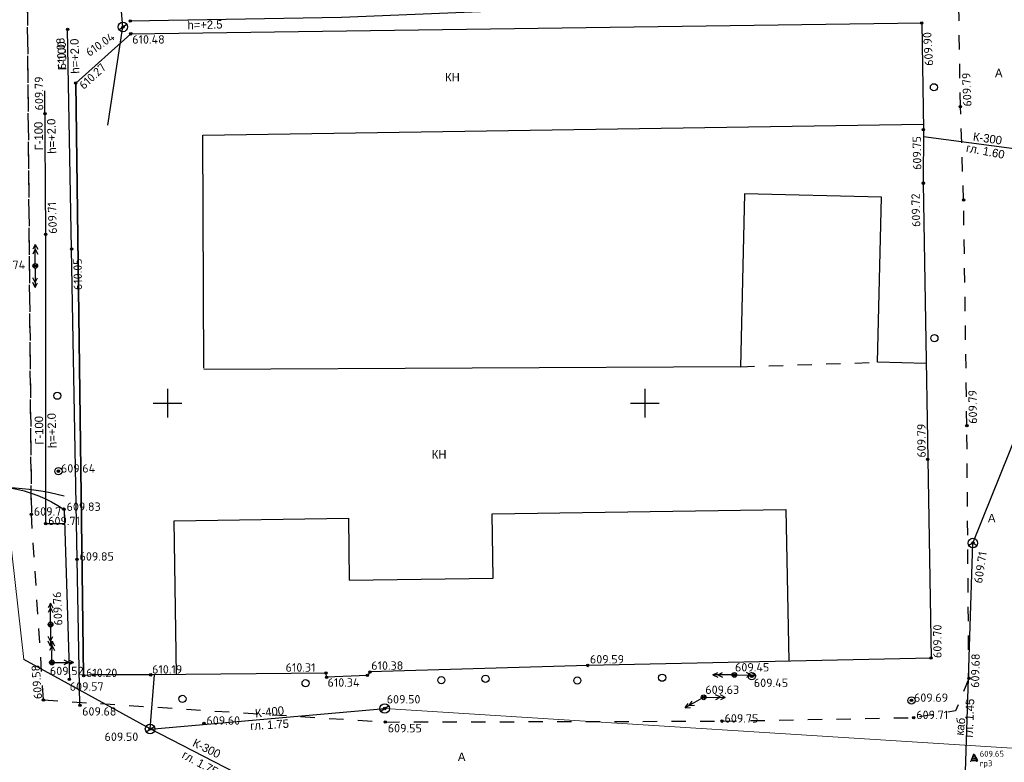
# Model space of a CAD drawing. Header units: metres. Extents: x 550378 to 551400, y 4595394 to 4596257.
# Tile 19 of 43: x 550735 to 550838, y 4595762 to 4595840. Entities that reach past the tile are written whole.
import ezdxf

# ---------------------------------------------------------------- set-up
doc = ezdxf.new("R2010")
doc.units = ezdxf.units.M
doc.header["$PDMODE"] = 32
doc.header["$PDSIZE"] = 0.25
doc.linetypes.add('Д_ТРОТ_ТРУБА', pattern=[3, 1.5, -1.5])
for name, color, linetype in [('(001) Сетка', 92, 'Continuous'), ('(003) Пункты', 7, 'Continuous'), ('(007) Здания', 7, 'Continuous'), ('(011) Колодцы', 7, 'Continuous'), ('(013) Газ', 30, 'ИК_Газопровод -------г--------'), ('(016) Кабель', 1, 'Continuous'), ('(017) Канализация', 32, 'KANALIS_K_1'), ('(020) Теплотрасса', 7, 'ИК_Теплотраса -------т--------'), ('(022) Возд. Линии', 7, 'Continuous'), ('(025) Дорога', 7, 'Continuous'), ('(038) Деревья', 7, 'Continuous'), ('daroga', 6, 'Continuous'), ('V-CTRL-HCPT', 150, 'Continuous'), ('V-NODE', 1, 'Continuous'), ('V-NODE-TEXT', 11, 'Continuous')]:
    doc.layers.add(name, color=color, linetype=linetype)
doc.styles.add('BM-431', font='txt')
doc.styles.add('D-431', font='txt')
doc.styles.add('P-131', font='txt')
doc.styles.add('S', font='txtwr', dxfattribs={"oblique": 15})
doc.styles.get("Standard").update_dxf_attribs({"font": 'simplex.shx'})
doc.linetypes.add('GAZ_VOZDUSH', pattern='A,1,-2,["~",Standard,S=3,R=0,X=-1.5,Y=-1.5],-1,10', length=14)
doc.linetypes.add('KANALIS_K', pattern='A,1,["<",Standard,S=1.8,R=0,X=-0.9,Y=-0.9],3,-1,["К",Standard,S=1.8,R=0,X=-0.9,Y=-0.9],-1,10', length=16)
doc.linetypes.add('KANALIS_K_1', pattern='A,1,[">",Standard,S=1.8,R=0,X=-0.9,Y=-0.9],3,-1,["К",Standard,S=1.8,R=0,X=-0.9,Y=-0.9],-1,10', length=16)
doc.linetypes.add('KANALIS_KN', pattern='A,1,["<",Standard,S=1.8,R=0,X=-0.9,Y=-0.9],3,-1,["КН",Standard,S=1.8,R=0,X=-0.9,Y=-0.9],-3,10', length=18)
doc.linetypes.add('ИК_Газопровод -------г--------', pattern='A,9,-0.6,["Г",Standard,S=1.2,R=0,X=0,Y=-0.6],-1.2', length=10.8)
doc.linetypes.add('ИК_Теплотраса -------т--------', pattern='A,9,-0.6,["Т",Standard,S=1.2,R=0,X=0,Y=-0.6],-1.2', length=10.8)
doc.linetypes.add('ИК_Э_КАБ_НН', pattern='A,8,-2,["<",Standard,S=1,R=0,X=0,Y=-0.5],8,[">",Standard,S=1,R=0,X=-0.5,Y=-0.5],-2', length=20)

# ---------------------------------------------------------------- blocks, each defined once
blk = doc.blocks.new('I01171')
blk.add_line((-0.722283, 0.697501), (0.702286, -0.69785))
blk.add_circle((0, 0), 1)
at = {"color": 4, "style": 'S', "oblique": 15}
blk.add_attdef('Z', (1.616431, -1.093486), '', height=2, dxfattribs=at)
blk = doc.blocks.new('I01179')
for q in [(-0.87, -0.5), (0.87, -0.5)]:
    blk.add_line((0, 0), q)
blk.add_circle((0, 0), 1)
at = {"color": 4, "style": 'S', "oblique": 15}
blk.add_attdef('Z', (1.666403, -1.198549), '', height=2, dxfattribs=at)
blk = doc.blocks.new('d')
at = {"layer": '(038) Деревья'}
blk.add_ellipse((0, 0), major_axis=(0.265, 0.265), ratio=1, start_param=5.497787, end_param=11.780972, dxfattribs=at)
blk = doc.blocks.new('strela1')
at = {"layer": '(022) Возд. Линии'}
for p, q in [((-2, 0), (-1.5, 0.25)), ((0, 0), (-2, 0)), ((-2, 0), (-1.5, -0.25)), ((-1.5, 0), (-1, 0.25)), ((-1.5, 0), (-1, -0.25))]:
    blk.add_line(p, q, dxfattribs=at)
blk = doc.blocks.new('strela2')
at = {"layer": '(022) Возд. Линии'}
for p, q in [((0, 0), (2, 0)), ((1.5, 0), (1, 0.25)), ((1.5, 0), (1, -0.25)), ((2, 0), (1.5, 0.25)), ((2, 0), (1.5, -0.25))]:
    blk.add_line(p, q, dxfattribs=at)
blk = doc.blocks.new('STOLB')
at = {"layer": '(022) Возд. Линии'}
blk.add_circle((0, 0), 0.25, dxfattribs=at)
blk = doc.blocks.new('STA')
blk.add_lwpolyline([(0, 1), (-0.87, -0.5), (0.87, -0.5)], close=True)
blk.add_circle((0, 0), 0.118)
blk = doc.blocks.new('*U326', base_point=(550834.54, 4595762.79, 609.65))
at = {"layer": 'V-NODE-TEXT', "linetype": 'ByBlock', "char_height": 0.625}
for s, insert, attachment_point in [('609.65', (550835.09, 4595762.98, 609.65), 7), ('rp3', (550835.09, 4595762.61, 609.65), 1)]:
    blk.add_mtext(s, dxfattribs=dict(at, insert=insert, attachment_point=attachment_point))
blk = doc.blocks.new('*U327', base_point=(550834.54, 4595762.79, 609.65))
at = {"layer": 'V-CTRL-HCPT'}
blk.add_blockref('*U326', (550834.54, 4595762.79, 609.65), dxfattribs=at)
blk = doc.blocks.new('*U328', base_point=(550834.54, 4595762.79, 609.65))
at = {"layer": 'V-CTRL-HCPT'}
blk.add_blockref('*U327', (550834.54, 4595762.79, 609.65), dxfattribs=at)
at = {"layer": 'V-CTRL-HCPT', "xscale": 0.4166666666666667, "yscale": 0.4166666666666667, "zscale": 0.4166666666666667}
blk.add_blockref('STA', (550834.54, 4595762.79, 609.65), dxfattribs=at)

msp = doc.modelspace()

# ---------------------------------------------------------------- linework, layer by layer
at = {"layer": '(001) Сетка'}
for p, q in [((550750, 4595801.5), (550750, 4595798.5)), ((550800, 4595801.5), (550800, 4595798.5)), ((550748.5, 4595800), (550751.5, 4595800)), ((550798.5, 4595800), (550801.5, 4595800))]:
    msp.add_line(p, q, dxfattribs=at)
at = {"layer": '(003) Пункты', "color": 7}
for p in [(550746.09, 4595840.04, 610.23), (550829.02, 4595839.83, 609.9), (550739.53, 4595839.15, 610.09), (550745.32, 4595839.42), (550745.32, 4595839.42, 610.04), (550746.15, 4595838.69, 610.48), (550740.38, 4595833.53, 610.28), (550833.07, 4595831.05, 609.79), (550737.15, 4595830.34, 609.79), (550829.19, 4595828.65, 609.75), (550829.18, 4595823.05, 609.72), (550833.4, 4595821.29, 609.85), (550737.23, 4595817.7, 609.72), (550739.94, 4595816.16, 610.06), (550736.14, 4595814.38, 609.75), (550833.74, 4595797.66, 609.78), (550829.64, 4595794.13, 609.79), (550738.57, 4595792.89, 609.64), (550735.73, 4595788.38, 609.71), (550739.16, 4595788.88, 609.83), (550737.23, 4595787.39, 609.71), (550834.37, 4595785.36, -602.55), (550834.37, 4595785.36, 609.71), (550740.52, 4595783.67, 609.85), (550737.74, 4595776.83, 609.76), (550737.89, 4595772.85, 609.52), (550829.99, 4595773.31, 609.7), (550766.61, 4595771.74, 610.3), (550771.21, 4595771.87, 610.38), (550794.02, 4595772.54, 609.59), (550739.72, 4595771.09, 609.57), (550741.2, 4595771.48, 610.2), (550742.26, 4595771.55, 610.21), (550748.24, 4595771.56, 610.19), (550766.66, 4595771.31, 610.34), (550770.94, 4595771.5, 610), (550809.39, 4595771.55, 609.45), (550811.21, 4595771.42, 609.45), (550833.95, 4595771.19, 609.68), (550737, 4595768.93, 609.58), (550806.17, 4595769.21, 609.63), (550827.94, 4595768.88, 609.69), (550740.82, 4595768.38, 609.68), (550772.76, 4595768.05, 612.46), (550772.75, 4595768.03, 609.47), (550753.81, 4595766.49, 609.6), (550772.81, 4595766.62, 609.54), (550808.09, 4595766.71, 609.75), (550828.18, 4595767.08, 609.71), (550748.17, 4595765.9, 613.49), (550748.17, 4595765.88, 609.49)]:
    msp.add_point(p, dxfattribs=at)
at = {"layer": '(007) Здания', "flags": 128}
msp.add_lwpolyline([(550829.02, 4595839.83), (550829.19, 4595828.65), (550829.18, 4595823.05), (550829.64, 4595794.13), (550829.99, 4595773.31), (550794.02, 4595772.54), (550771.21, 4595771.87), (550770.94, 4595771.5), (550766.66, 4595771.31), (550766.61, 4595771.74), (550748.24, 4595771.56), (550742.26, 4595771.55), (550741.2, 4595771.48), (550740.38, 4595833.53), (550746.15, 4595838.69)], close=True, dxfattribs=at)
at = {"layer": '(007) Здания', "linetype": 'ByBlock'}
for points in [[(550746.15, 4595838.69), (550740.38, 4595833.53), (550741.2, 4595771.48)], [(550746.15, 4595838.69), (550740.39, 4595833.53), (550741.2, 4595771.48)]]:
    msp.add_lwpolyline(points, dxfattribs=at)
at = {"layer": '(007) Здания', "flags": 128}
for points in [[(550753.8, 4595803.69), (550753.68, 4595828.08), (550829.18, 4595829.24)], [(550829.48, 4595804.16), (550824.37, 4595804.29), (550824.79, 4595821.58), (550810.45, 4595821.92), (550810.01, 4595803.82), (550753.8, 4595803.54)], [(550750.92, 4595771.59), (550750.68, 4595787.7), (550768.95, 4595787.98), (550769.04, 4595781.46), (550784.1, 4595781.69), (550784, 4595788.42), (550814.76, 4595788.88), (550815.1, 4595772.99)]]:
    msp.add_lwpolyline(points, dxfattribs=at)
at = {"layer": '(013) Газ', "flags": 128}
for points in [[(550740.82, 4595768.38), (550740.52, 4595783.67), (550739.94, 4595816.16), (550739.53, 4595839.15)], [(550739.21, 4595787.39), (550737.23, 4595787.39), (550737.23, 4595817.7), (550737.13, 4595832.71)]]:
    msp.add_lwpolyline(points, dxfattribs=at)
at = {"layer": '(016) Кабель', "linetype": 'ИК_Э_КАБ_НН', "flags": 128}
msp.add_lwpolyline([(550828.38, 4595726.9), (550833.55, 4595726.98), (550833.55, 4595726.98), (550833.37, 4595753.84), (550834.37, 4595785.36), (550844.07, 4595809.45), (550855.01, 4595833.21), (550852.52, 4595856.41), (550852.59, 4595862.66)], dxfattribs=at)
at = {"layer": '(017) Канализация', "linetype": 'KANALIS_K', "flags": 128}
for points in [[(550745.32, 4595839.42), (550744.68, 4595846.69)], [(550743.75, 4595829.11), (550745.32, 4595839.42)], [(550846.36, 4595825.62), (550829.2, 4595827.91)], [(550759.37, 4595760.16), (550748.17, 4595765.9), (550748.17, 4595765.9), (550748.17, 4595765.9), (550748.64, 4595771.57)], [(550748.17, 4595765.88), (550772.75, 4595768.03)]]:
    msp.add_lwpolyline(points, dxfattribs=at)
at = {"layer": '(017) Канализация', "lineweight": 0, "flags": 128}
for points in [[(550734.95, 4595773.15), (550729.6, 4595820.32)], [(550842.36, 4595763.62), (550772.76, 4595768.05)]]:
    msp.add_lwpolyline(points, dxfattribs=at)
at = {"layer": '(017) Канализация', "linetype": 'KANALIS_KN', "flags": 128}
msp.add_lwpolyline([(550748.17, 4595765.9), (550734.95, 4595773.15)], dxfattribs=at)
at = {"layer": '(020) Теплотрасса', "linetype": 'GAZ_VOZDUSH', "flags": 128}
msp.add_lwpolyline([(550746.09, 4595840.04), (550746.09, 4595840.04), (550768.21, 4595840.43), (550804.19, 4595841.91)], dxfattribs=at)
for points in [[(550739.16, 4595790.26, 0.115779), (550727.37, 4595790.66), (550726.26, 4595790.64), (550724.66, 4595790.74), (550725.72, 4595818.34), (550725.91, 4595823.13), (550725.49, 4595823.94), (550724.78, 4595824.84), (550696.4, 4595824.93, 0.251761), (550688.32, 4595824.88), (550683.4, 4595824.94)], [(550727.37, 4595790.66, -0.23171), (550739.16, 4595788.88), (550739.72, 4595771.09)]]:
    msp.add_lwpolyline(points, format="xyb", dxfattribs=at)
at = {"layer": '(025) Дорога', "linetype": 'Д_ТРОТ_ТРУБА', "flags": 128}
for points in [[(550833.07, 4595831.05), (550832.88, 4595842.25)], [(550737, 4595768.93), (550735.73, 4595788.38), (550735.32, 4595841.06)], [(550735.32, 4595841.06), (550735.73, 4595788.38)], [(550833.4, 4595821.29), (550833.07, 4595831.05)], [(550833.74, 4595797.66), (550833.4, 4595821.29)], [(550810.01, 4595803.82), (550824.37, 4595804.29)], [(550833.95, 4595771.19), (550833.74, 4595797.66)], [(550833.95, 4595771.19), (550832.56, 4595767.78), (550828.18, 4595767.08)], [(550737, 4595768.93), (550772.81, 4595766.62)], [(550772.81, 4595766.62), (550808.09, 4595766.71)], [(550808.09, 4595766.71), (550828.18, 4595767.08)]]:
    msp.add_lwpolyline(points, dxfattribs=at)
at = {"layer": 'daroga', "color": 4, "flags": 128}
for points in [[(550739.94, 4595816.16), (550739.53, 4595839.15)], [(550740.52, 4595783.67), (550739.94, 4595816.16)], [(550740.82, 4595768.38), (550740.52, 4595783.67)]]:
    msp.add_lwpolyline(points, dxfattribs=at)

# ---------------------------------------------------------------- block references
at = {"layer": '(011) Колодцы', "color": 30, "true_color": 0xf8991e, "rotation": 78.81957851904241}
for p, xscale, yscale, zscale in [((550745.32, 4595839.41, -4.01), 0.4999999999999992, 0.4999999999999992, 0.4999999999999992), ((550772.75, 4595768.03, 608.46), 0.4999999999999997, 0.4999999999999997, 0.4999999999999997), ((550748.17, 4595765.89, 609.49), 0.4999999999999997, 0.4999999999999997, 0.4999999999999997)]:
    msp.add_blockref('I01171', p, dxfattribs=dict(at, xscale=xscale, yscale=yscale, zscale=zscale))
at = {"layer": '(011) Колодцы', "xscale": 0.5, "yscale": 0.5, "zscale": 0.5}
msp.add_blockref('I01179', (550834.37, 4595785.36), dxfattribs=at)
at = {"layer": '(013) Газ'}
msp.add_blockref('d', (550738.45, 4595800.79, 609.67), dxfattribs=at)
at = {"layer": '(022) Возд. Линии'}
for name, p, rotation in [('strela2', (550736.14, 4595814.63), 89.79731603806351), ('strela1', (550736.14, 4595814.13), 89.79731603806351), ('STOLB', (550736.14, 4595814.38), 269.7973160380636), ('strela2', (550737.74, 4595777.08, 609.76), 89.79731603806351), ('STOLB', (550737.74, 4595776.83, 609.76), 269.7973160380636), ('strela1', (550737.74, 4595776.57, 609.76), 89.79731603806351), ('strela2', (550737.89, 4595773.1, 609.52), 89.79731603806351), ('STOLB', (550737.89, 4595772.85, 609.52), 269.7973160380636), ('strela1', (550738.15, 4595772.85, 609.52), 179.7973160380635), ('strela1', (550809.14, 4595771.55, 609.45), 359.594632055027), ('STOLB', (550809.39, 4595771.55, 609.45), 269.7973160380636), ('strela2', (550809.64, 4595771.55, 609.45), 359.594632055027), ('strela2', (550805.95, 4595769.09, 609.63), 209.9251873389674), ('STOLB', (550806.17, 4595769.21, 609.63), 269.7973160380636), ('strela1', (550806.42, 4595769.21, 609.63), 179.7973160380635)]:
    msp.add_blockref(name, p, dxfattribs=dict(at, rotation=rotation))
at = {"layer": '(038) Деревья', "linetype": 'Continuous'}
for p in [(550830.29, 4595833.09, 609.81), (550830.34, 4595806.82, 609.85), (550738.57, 4595792.89, 609.64), (550811.21, 4595771.42, 609.45), (550764.46, 4595770.68), (550778.68, 4595771, 609.57), (550783.31, 4595771.15, 609.5), (550792.93, 4595770.97, 609.62), (550801.82, 4595771.26, 609.52), (550751.56, 4595769.04, 609.58), (550827.94, 4595768.88, 609.69)]:
    msp.add_blockref('d', p, dxfattribs=at)
at = {"layer": 'V-NODE'}
msp.add_blockref('*U328', (550834.54, 4595762.79, 609.65), dxfattribs=at)

# ---------------------------------------------------------------- texts
at = {"layer": '(003) Пункты', "color": 7}
for s, rotation, p in [('610.04', 34.7327, (550741.81, 4595836.27, 610.04)), ('609.90', 93.348, (550830.22, 4595835.36, 609.9)), ('610.08', 93.3562, (550739.39, 4595834.99, 610.09)), ('610.27', 43.0394, (550741.23, 4595832.8, 610.28)), ('609.79', 90.3886, (550736.98, 4595830.67, 609.79)), ('609.79', 92.1219, (550834.24, 4595831.09, 609.79)), ('609.75', 90.8728, (550828.98, 4595824.44, 609.75)), ('609.71', 91.871, (550738.42, 4595817.76, 609.72)), ('609.72', 91.2002, (550828.87, 4595818.47, 609.72)), ('610.05', 90.5592, (550741.04, 4595811.86, 610.06)), ('609.79', 90.6299, (550834.81, 4595797.85, 609.78)), ('609.79', 90.3001, (550829.43, 4595794.31, 609.79)), ('609.71', 81.2032, (550835.34, 4595781.09, 609.71)), ('609.76', 92.4345, (550738.99, 4595776.75, 609.76)), ('609.70', 90, (550831.09, 4595773.32, 609.7)), ('609.68', 88.8818, (550835.03, 4595770.19, 609.68)), ('609.58', 94.2173, (550736.87, 4595769.05, 609.58))]:
    msp.add_text(s, height=0.88, rotation=rotation, dxfattribs=at).set_placement(p)
for s, p in [('610.48', (550746.3, 4595837.66, 610.48)), ('609.74', (550731.52, 4595814.07, 609.75)), ('609.64', (550738.83, 4595792.74, 609.64)), ('609.83', (550739.42, 4595788.73, 609.83)), ('609.71', (550735.99, 4595788.23, 609.71)), ('609.71', (550737.49, 4595787.24, 609.71)), ('609.85', (550740.78, 4595783.52, 609.85)), ('610.38', (550771.34, 4595772.09, 610.38)), ('609.59', (550794.25, 4595772.75, 609.59)), ('609.45', (550809.45, 4595771.91, 609.45)), ('609.52', (550737.67, 4595771.53, 609.52)), ('610.20', (550741.46, 4595771.33, 610.2)), ('610.19', (550748.38, 4595771.69, 610.19)), ('610.31', (550762.37, 4595771.89, 610.3)), ('609.57', (550739.75, 4595769.9, 609.57)), ('610.34', (550766.76, 4595770.32, 610.34)), ('609.45', (550811.42, 4595770.28, 609.45)), ('609.63', (550806.34, 4595769.56, 609.63)), ('609.50', (550772.96, 4595768.56, 1219.1)), ('609.69', (550828.2, 4595768.73, 609.69)), ('609.68', (550741.05, 4595767.29, 609.68)), ('609.71', (550828.44, 4595766.93, 609.71)), ('609.60', (550754.07, 4595766.34, 609.6)), ('609.75', (550808.35, 4595766.56, 609.75)), ('609.55', (550773.07, 4595765.53, 609.54)), ('609.50', (550743.4, 4595764.64, 1220.13))]:
    msp.add_text(s, height=0.88, dxfattribs=at).set_placement(p)
at = {"layer": '(007) Здания', "style": 'P-131'}
for p in [(550779.08, 4595833.71), (550777.68, 4595794.21)]:
    msp.add_text('КН', height=0.88, dxfattribs=at).set_placement(p)
at = {"layer": '(013) Газ', "style": 'D-431'}
for s, rotation, p in [('Г-100', 91.325, (550739.41, 4595834.89)), ('h=+2.0', 91.5487, (550740.77, 4595834.53)), ('h=+2.0', 91.5487, (550738.34, 4595826.15)), ('Г-100', 91.325, (550736.97, 4595826.5)), ('Г-100', 91.325, (550737.02, 4595795.68)), ('h=+2.0', 91.5487, (550738.38, 4595795.32))]:
    msp.add_text(s, height=0.88, rotation=rotation, dxfattribs=at).set_placement(p)
at = {"layer": '(016) Кабель', "color": 0, "linetype": 'Continuous', "style": 'D-431'}
for s, rotation, p in [('гл. 1.45', 87.663, (550834.36, 4595764.98, -609.46)), ('каб', 83.4334, (550833.38, 4595765.18, -609.46))]:
    msp.add_text(s, height=0.88, rotation=rotation, dxfattribs=at).set_placement(p)
at = {"layer": '(017) Канализация', "color": 0, "linetype": 'Continuous', "ltscale": 0.5, "style": 'D-431'}
for s, rotation, p in [('К-300', 351.8728, (550834.34, 4595827.51, -0.86)), ('гл. 1.60', 349.2952, (550833.61, 4595826.35, -0.86)), ('К-400', 6.3439, (550759.22, 4595767.08, -0.86)), ('гл. 1.75', 3.7663, (550758.69, 4595765.76, -0.86)), ('К-300', 333.8791, (550752.54, 4595764.13, -0.86)), ('гл. 1.75', 331.3015, (550751.42, 4595762.91, -0.86))]:
    msp.add_text(s, height=0.88, rotation=rotation, dxfattribs=at).set_placement(p)
at = {"layer": '(020) Теплотрасса', "linetype": 'GAZ_VOZDUSH', "style": 'D-431'}
msp.add_text('h=+2.5', height=0.88, rotation=1.5487, dxfattribs=at).set_placement((550752.1, 4595839.15))
at = {"layer": '(025) Дорога', "linetype": 'Д_ТРОТ_ТРУБА', "style": 'BM-431'}
for p in [(550836.69, 4595834.15), (550835.95, 4595787.54), (550780.42, 4595762.54), (550834.06, 4595762.43)]:
    msp.add_text('A', height=0.88, dxfattribs=at).set_placement(p)

doc.saveas('drawing.dxf')
